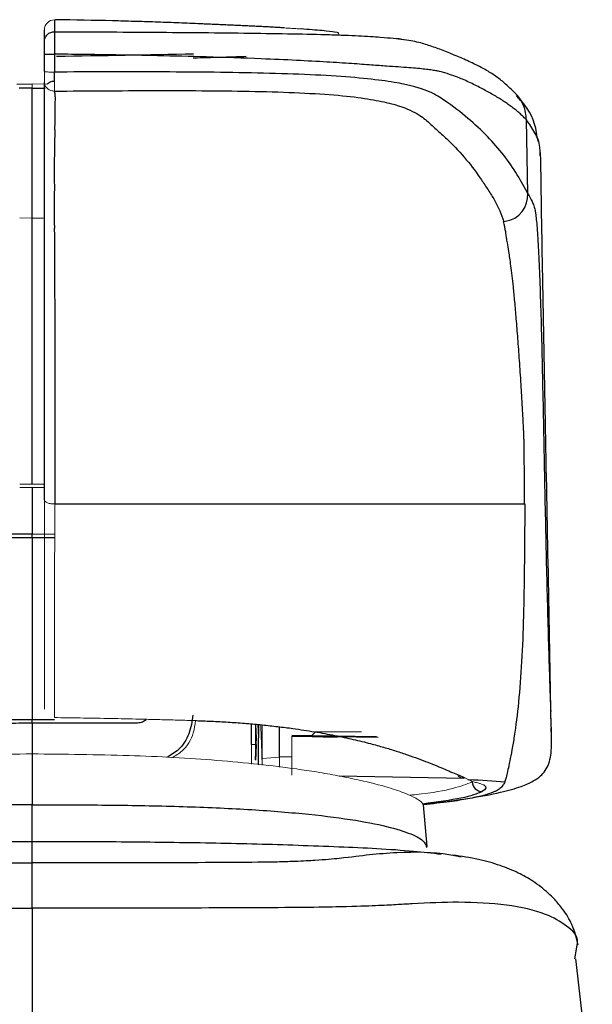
# Model space of a CAD drawing. Header units: millimetres. Extents: x -88 to 626, y -72 to 698.
# Tile 5 of 24: x 54 to 77, y 249 to 289. Entities that reach past the tile are written whole.
import ezdxf

# ---------------------------------------------------------------- set-up
doc = ezdxf.new("R2010")
doc.units = ezdxf.units.MM

msp = doc.modelspace()

# ---------------------------------------------------------------- linework, layer by layer
at = {"color": 8, "linetype": 'Continuous', "lineweight": 25}
for p, q in [((54.95, 286.105), (54.95, 286.466)), ((54.049, 285.824), (53.526, 285.813)), ((54.049, 285.824), (54.571, 285.813)), ((54.049, 267.795), (53.135, 267.795)), ((53.135, 267.654), (54.049, 267.654)), ((54.049, 267.654), (54.962, 267.655)), ((54.049, 260.291), (53.102, 260.291)), ((54.951, 260.289), (54.049, 260.291)), ((54.049, 260.163), (54.049, 258.906)), ((62.911, 259.29), (62.911, 260.117)), ((64.548, 258.791), (64.04, 258.776))]:
    msp.add_line(p, q, dxfattribs=at)
at = {"color": 7, "linetype": 'Continuous', "lineweight": 25}
for p, q in [((53.438, 285.976), (54.049, 285.987)), ((74.087, 281.549), (74.027, 284.531)), ((74.582, 283.065), (74.576, 283.212)), ((54.049, 269.67), (54.049, 267.795)), ((54.049, 260.163), (54.049, 260.291)), ((64.04, 258.776), (64.041, 259.993)), ((75.032, 259.62), (75.026, 259.962)), ((67.968, 259.594), (64.545, 259.654)), ((68.039, 259.57), (64.545, 259.631)), ((65.499, 259.8), (65.338, 259.64)), ((63.075, 258.673), (63.104, 259.29)), ((63.104, 259.29), (63.105, 259.29)), ((54.049, 258.906), (54.049, 256.851)), ((66.452, 258.016), (71.5, 257.928)), ((70.015, 255.165), (69.865, 256.846)), ((69.978, 255.161), (69.999, 255.125)), ((71.393, 254.734), (71.2, 254.772)), ((75.978, 250.62), (76.071, 251.181))]:
    msp.add_line(p, q, dxfattribs=at)
at = {"color": 144, "linetype": 'Continuous', "lineweight": 18}
for p, q in [((54.666, 285.982), (54.049, 285.987)), ((54.049, 280.568), (53.549, 280.58)), ((54.049, 269.81), (53.549, 269.812)), ((53.549, 269.673), (54.049, 269.67)), ((54.549, 269.812), (54.049, 269.81)), ((54.049, 269.67), (54.549, 269.673)), ((54.963, 267.795), (54.049, 267.795)), ((63.075, 260.099), (63.075, 259.29)), ((63.105, 259.29), (63.143, 260.092)), ((63.349, 258.448), (63.349, 260.069)), ((65.36, 259.591), (64.545, 259.605)), ((65.501, 259.8), (65.499, 259.8)), ((65.501, 259.8), (67.365, 259.8)), ((62.912, 258.697), (62.91, 258.495)), ((64.04, 258.776), (63.349, 258.728)), ((64.043, 258.373), (64.041, 258.776)), ((54.049, 248.786), (54.049, 248.786)), ((54.049, 248.786), (54.049, 248.786))]:
    msp.add_line(p, q, dxfattribs=at)
at = {"color": 7, "linetype": 'Continuous', "lineweight": 25, "flags": 128}
for points in [[(57.308, 288.539), (57.306, 288.539), (57.304, 288.536), (57.304, 288.535)], [(54.049, 267.654), (54.049, 267.671), (54.049, 267.689), (54.049, 267.707), (54.049, 267.724), (54.049, 267.742), (54.049, 267.76), (54.049, 267.777), (54.049, 267.795)], [(63.105, 259.29), (63.088, 258.937), (63.075, 258.66)]]:
    msp.add_lwpolyline(points, dxfattribs=at)
at = {"color": 144, "linetype": 'Continuous', "lineweight": 18, "flags": 128}
msp.add_lwpolyline([(63.075, 258.76), (63.075, 258.717), (63.075, 258.674)], dxfattribs=at)
at = {"color": 144, "linetype": 'Continuous', "lineweight": 18}
msp.add_arc((54.948, 288.179), 0.4, 89.0043, 179.941, dxfattribs=at)
at = {"color": 7, "linetype": 'Continuous', "lineweight": 25}
msp.add_arc((72.235, 257.786), 0.402, 182.0213, 269.8808, dxfattribs=at)
for points, knots in [([(54.955, 288.579), (54.955, 288.564), (54.955, 288.534), (54.955, 288.475), (54.954, 288.405), (54.954, 288.321), (54.953, 288.221), (54.952, 288.141), (54.952, 288.101)], [0, 0, 0, 0, 0.163885, 0.328733, 0.49463, 0.661699, 0.830097, 1, 1, 1, 1]), ([(60.748, 288.421), (60.461, 288.433), (59.886, 288.458), (59.026, 288.489), (58.166, 288.516), (57.594, 288.531), (57.308, 288.539)], [0, 0, 0, 0, 0.251007, 0.501327, 0.750984, 1, 1, 1, 1]), ([(64.221, 288.255), (64.154, 288.259), (64.02, 288.267), (63.812, 288.278), (63.6, 288.29), (63.384, 288.301), (63.164, 288.312), (62.94, 288.323), (62.713, 288.334), (62.481, 288.344), (62.245, 288.355), (62.005, 288.366), (61.762, 288.377), (61.514, 288.387), (61.262, 288.399), (61.007, 288.41), (60.835, 288.417), (60.748, 288.421)], [0, 0, 0, 0, 0.06851, 0.136266, 0.203374, 0.269946, 0.336094, 0.401935, 0.467584, 0.53316, 0.598782, 0.664567, 0.730634, 0.797098, 0.864073, 0.931671, 1, 1, 1, 1]), ([(66.159, 287.974), (66.2, 287.974), (66.58, 287.967), (66.437, 288.002), (66.426, 288.023), (66.426, 288.024), (66.427, 288.025), (66.438, 288.043), (66.479, 288.065), (65.836, 288.14), (65.224, 288.187), (64.917, 288.21)], [0, 0, 0, 0, 0.038372, 0.357599, 0.357794, 0.359273, 0.363331, 0.378602, 0.677856, 0.838902, 1, 1, 1, 1]), ([(54.549, 287.707), (54.549, 287.754), (54.557, 287.804), (54.597, 287.901), (54.627, 287.948), (54.706, 288.025), (54.754, 288.055), (54.853, 288.093), (54.904, 288.101), (54.952, 288.101)], [0, 0, 0, 0, 0.25, 0.25, 0.5, 0.5, 0.75, 0.75, 1, 1, 1, 1]), ([(54.952, 288.1), (54.952, 288.082), (54.953, 288.047), (54.954, 287.94), (54.955, 287.867), (54.955, 287.695), (54.955, 287.596), (54.954, 287.392), (54.954, 287.288), (54.953, 287.191)], [0, 0, 0, 0, 0.25, 0.25, 0.5, 0.5, 0.75, 0.75, 1, 1, 1, 1]), ([(73.646, 285.529), (73.537, 285.644), (73.304, 285.889), (72.933, 286.195), (72.572, 286.451), (72.155, 286.685), (71.68, 286.908), (71.161, 287.139), (70.638, 287.353), (70.096, 287.54), (69.603, 287.699), (69.051, 287.781), (68.79, 287.82)], [0, 0, 0, 0, 0.095025, 0.202263, 0.331271, 0.471356, 0.602718, 0.711989, 0.801782, 0.876857, 0.941806, 1, 1, 1, 1]), ([(54.549, 287.202), (54.549, 287.321), (54.549, 287.439), (54.549, 287.622), (54.549, 287.686), (54.549, 287.707)], [0, 0, 0, 0, 0.5, 0.5, 1, 1, 1, 1]), ([(54.549, 287.202), (54.549, 287.201), (54.557, 287.199), (54.597, 287.197), (54.628, 287.195), (54.707, 287.193), (54.755, 287.192), (54.854, 287.191), (54.906, 287.191), (54.953, 287.191)], [0, 0, 0, 0, 0.25, 0.25, 0.5, 0.5, 0.75, 0.75, 1, 1, 1, 1]), ([(74.027, 284.531), (73.988, 284.572), (73.91, 284.654), (73.78, 284.775), (73.642, 284.895), (73.493, 285.015), (73.333, 285.134), (73.162, 285.252), (72.979, 285.371), (72.786, 285.49), (72.58, 285.609), (72.362, 285.729), (72.133, 285.85), (71.89, 285.971), (71.641, 286.091), (71.375, 286.207), (71.077, 286.318), (70.822, 286.407), (70.625, 286.465), (70.509, 286.493), (70.358, 286.523), (70.167, 286.553), (69.928, 286.583), (69.64, 286.614), (69.289, 286.645), (68.871, 286.672), (68.369, 286.706), (67.756, 286.753), (66.956, 286.811), (65.944, 286.876), (64.712, 286.942), (63.083, 287.016), (61.191, 287.08), (59.22, 287.128), (57.535, 287.159), (56.146, 287.18), (55.318, 287.188), (54.953, 287.191)], [0, 0, 0, 0, 0.039059, 0.07811, 0.117149, 0.156174, 0.195182, 0.234171, 0.27314, 0.312088, 0.351013, 0.389916, 0.428799, 0.467661, 0.506505, 0.542049, 0.582449, 0.62771, 0.639184, 0.65272, 0.668313, 0.68596, 0.703219, 0.720435, 0.737603, 0.754711, 0.769857, 0.786644, 0.805055, 0.825128, 0.846941, 0.870525, 0.905549, 0.936025, 0.961916, 0.983234, 1, 1, 1, 1]), ([(74.087, 281.549), (73.96, 281.788), (73.816, 282.049), (73.491, 282.581), (73.31, 282.848), (72.707, 283.621), (72.227, 284.112), (71.376, 284.84), (71.069, 285.082), (70.543, 285.439), (70.362, 285.557), (69.847, 285.782), (69.52, 285.89), (68.733, 286.046), (68.422, 286.096), (67.673, 286.19), (67.231, 286.234), (66.225, 286.31), (65.662, 286.342), (64.457, 286.394), (63.817, 286.414), (62.502, 286.444), (61.829, 286.454), (60.473, 286.468), (59.788, 286.471), (57.726, 286.479), (56.34, 286.478), (54.953, 286.466)], [0, 0, 0, 0, 0.125, 0.125, 0.25, 0.25, 0.5, 0.5, 0.625, 0.625, 0.6875, 0.6875, 0.75, 0.75, 0.78125, 0.78125, 0.8125, 0.8125, 0.84375, 0.84375, 0.875, 0.875, 0.90625, 0.90625, 0.9375, 0.9375, 1, 1, 1, 1]), ([(54.549, 269.167), (54.549, 269.434), (54.549, 269.966), (54.549, 270.766), (54.549, 271.565), (54.549, 272.364), (54.549, 273.032), (54.549, 273.561), (54.549, 273.948), (54.549, 274.327), (54.549, 274.699), (54.549, 275.062), (54.549, 275.417), (54.549, 275.763), (54.549, 276.102), (54.549, 276.433), (54.549, 277.173), (54.549, 278.228), (54.549, 279.224), (54.549, 279.887), (54.549, 280.301), (54.549, 280.496), (54.549, 280.59), (54.549, 280.652), (54.549, 280.716), (54.549, 280.802), (54.549, 280.899), (54.549, 281.037), (54.549, 281.192), (54.549, 281.446), (54.549, 281.779), (54.549, 282.325), (54.549, 283.002), (54.549, 283.666), (54.549, 284.191), (54.549, 284.497), (54.549, 284.693), (54.549, 284.792), (54.549, 284.891), (54.549, 285.011), (54.549, 285.129), (54.549, 285.242), (54.549, 285.361), (54.549, 285.485), (54.549, 285.616), (54.549, 285.754), (54.549, 285.896), (54.549, 286.006), (54.549, 286.058)], [0, 0, 0, 0, 0.012972, 0.025944, 0.038916, 0.051887, 0.064859, 0.071322, 0.077757, 0.08417, 0.090571, 0.096967, 0.103366, 0.109776, 0.116205, 0.122662, 0.129153, 0.16096, 0.193196, 0.214286, 0.235115, 0.255952, 0.263205, 0.271525, 0.280912, 0.291368, 0.311488, 0.326806, 0.35415, 0.37995, 0.440874, 0.503956, 0.628165, 0.75197, 0.813973, 0.875976, 0.897644, 0.906979, 0.923584, 0.937943, 0.948147, 0.957637, 0.966417, 0.974495, 0.981878, 0.98858, 0.994613, 1, 1, 1, 1]), ([(54.666, 285.982), (54.681, 285.997), (54.714, 286.031), (54.781, 286.07), (54.863, 286.1), (54.921, 286.103), (54.95, 286.105)], [0, 0, 0, 0, 0.214721, 0.471375, 0.738679, 1, 1, 1, 1]), ([(54.956, 285.701), (54.957, 285.68), (54.96, 285.635), (54.968, 285.567), (54.974, 285.492), (54.977, 285.409), (54.976, 285.321), (54.973, 285.228), (54.968, 285.133), (54.967, 285.025), (54.972, 284.904), (54.974, 284.774), (54.973, 284.631), (54.97, 284.481), (54.966, 284.344), (54.955, 284.197), (54.971, 284.009), (54.959, 283.749), (54.949, 283.452), (54.95, 283.139), (54.946, 282.838), (54.945, 282.511), (54.944, 282.168), (54.949, 281.926), (54.95, 281.787), (54.95, 281.747), (54.949, 281.695), (54.948, 281.633), (54.947, 281.561), (54.945, 281.479), (54.943, 281.39), (54.941, 281.293), (54.939, 281.19), (54.937, 281.081), (54.936, 280.969), (54.936, 280.853), (54.937, 280.733), (54.94, 280.607), (54.944, 280.473), (54.948, 280.326), (54.949, 280.219), (54.948, 280.152), (54.948, 280.13), (54.948, 280.105), (54.948, 280.075), (54.948, 280.041), (54.948, 280.003), (54.949, 279.959), (54.949, 279.909), (54.949, 279.854), (54.949, 279.793), (54.949, 279.725), (54.95, 279.651), (54.95, 279.569), (54.95, 279.481), (54.951, 279.385), (54.951, 279.282), (54.952, 279.172), (54.952, 279.055), (54.953, 278.93), (54.954, 278.798), (54.955, 278.659), (54.956, 278.511), (54.956, 278.355), (54.957, 278.191), (54.958, 278.019), (54.959, 277.837), (54.96, 277.646), (54.961, 277.446), (54.962, 277.236), (54.963, 277.015), (54.963, 276.784), (54.964, 276.541), (54.965, 276.287), (54.965, 276.021), (54.966, 275.742), (54.966, 275.449), (54.967, 275.142), (54.967, 274.82), (54.967, 274.481), (54.968, 274.125), (54.968, 273.75), (54.968, 273.353), (54.967, 272.932), (54.967, 272.492), (54.967, 272.035), (54.967, 271.561), (54.966, 271.072), (54.966, 270.569), (54.965, 270.056), (54.965, 269.534), (54.964, 269.185), (54.964, 269.009)], [0, 0, 0, 0, 0.002074, 0.004559, 0.007529, 0.011043, 0.015141, 0.019845, 0.025143, 0.030997, 0.039732, 0.050129, 0.062054, 0.079631, 0.100331, 0.12401, 0.149363, 0.190023, 0.248005, 0.290504, 0.337545, 0.389009, 0.443135, 0.495995, 0.500396, 0.506559, 0.514427, 0.523923, 0.534947, 0.547373, 0.56104, 0.575768, 0.591388, 0.607737, 0.624659, 0.64202, 0.659893, 0.678603, 0.698459, 0.719945, 0.743978, 0.746573, 0.749277, 0.752091, 0.755017, 0.758054, 0.761203, 0.764464, 0.767833, 0.77131, 0.774892, 0.778574, 0.782351, 0.786218, 0.790166, 0.794188, 0.798275, 0.802417, 0.806602, 0.810832, 0.815107, 0.819431, 0.823805, 0.828234, 0.832719, 0.837265, 0.841875, 0.846553, 0.851303, 0.856129, 0.861037, 0.866031, 0.871117, 0.876302, 0.881593, 0.887001, 0.892533, 0.898201, 0.904016, 0.909994, 0.916156, 0.922526, 0.92913, 0.935998, 0.943156, 0.950606, 0.958335, 0.966319, 0.974524, 0.982907, 0.991418, 1, 1, 1, 1]), ([(54.955, 285.698), (56.285, 285.71), (57.612, 285.717), (60.254, 285.72), (61.573, 285.717), (63.452, 285.681), (64.063, 285.663), (65.223, 285.614), (65.765, 285.582), (66.718, 285.504), (67.13, 285.457), (67.828, 285.354), (68.116, 285.297), (68.853, 285.123), (69.176, 285.004), (69.677, 284.757), (69.85, 284.629), (70.076, 284.434), (70.147, 284.368), (70.29, 284.237), (70.507, 284.042), (70.72, 283.847), (71.129, 283.457), (71.374, 283.193), (71.817, 282.659), (72.017, 282.389), (72.298, 281.979), (72.388, 281.842), (72.565, 281.566), (72.651, 281.427), (72.811, 281.147), (72.885, 281.005), (73.012, 280.719), (73.064, 280.572), (73.105, 280.426)], [0, 0, 0, 0, 0.0625, 0.0625, 0.125, 0.125, 0.15625, 0.15625, 0.1875, 0.1875, 0.21875, 0.21875, 0.25, 0.25, 0.3125, 0.3125, 0.375, 0.375, 0.40625, 0.40625, 0.4375, 0.5, 0.5, 0.625, 0.625, 0.75, 0.75, 0.8125, 0.8125, 0.875, 0.875, 0.9375, 0.9375, 1, 1, 1, 1]), ([(74.492, 283.657), (74.456, 283.902), (74.347, 284.66), (73.93, 285.178), (73.647, 285.528)], [0, 0, 0, 0, 0.323436, 1, 1, 1, 1]), ([(75.023, 260.13), (74.986, 262.159), (74.912, 266.242), (74.792, 272.242), (74.685, 277.873), (74.626, 281.533), (74.599, 283.213)], [0, 0, 0, 0, 0.2677253, 0.5385714, 0.7883088, 1, 1, 1, 1]), ([(73.948, 269.009), (73.947, 269.408), (73.944, 270.087), (73.936, 270.933), (73.931, 271.449), (73.921, 271.773), (73.909, 272.047), (73.892, 272.393), (73.87, 272.815), (73.841, 273.311), (73.799, 273.995), (73.744, 274.813), (73.68, 275.698), (73.617, 276.491), (73.556, 277.188), (73.482, 277.932), (73.4, 278.634), (73.318, 279.208), (73.259, 279.558), (73.226, 279.723), (73.215, 279.822), (73.203, 279.898), (73.183, 280.025), (73.158, 280.171), (73.132, 280.309), (73.113, 280.391), (73.104, 280.426)], [0, 0, 0, 0, 0.059593, 0.101681, 0.126571, 0.136894, 0.150757, 0.168274, 0.189641, 0.215135, 0.245023, 0.298353, 0.350679, 0.401427, 0.449975, 0.495887, 0.573847, 0.640669, 0.695707, 0.739084, 0.749997, 0.77957, 0.827091, 0.892535, 0.953473, 1, 1, 1, 1]), ([(54.964, 269.009), (56.844, 269.009), (58.713, 269.009), (62.325, 269.009), (64.067, 269.009), (67.345, 269.009), (68.88, 269.009), (71.657, 269.009), (72.9, 269.009), (73.948, 269.009)], [0, 0, 0, 0, 0.25, 0.25, 0.5, 0.5, 0.75, 0.75, 1, 1, 1, 1]), ([(73.957, 269.009), (73.955, 268.316), (73.95, 267.626), (73.938, 266.27), (73.93, 265.604), (73.887, 263.666), (73.834, 262.453), (73.694, 260.865), (73.61, 260.132), (73.518, 259.526), (73.456, 259.155), (73.424, 258.986), (73.335, 258.532), (73.284, 258.304), (73.223, 258.045), (73.205, 257.973), (73.174, 257.852), (73.161, 257.804), (73.149, 257.771)], [0, 0, 0, 0, 0.125, 0.125, 0.25, 0.25, 0.5, 0.5, 0.625, 0.6875, 0.6875, 0.75, 0.75, 0.875, 0.875, 0.9375, 0.9375, 1, 1, 1, 1]), ([(69.908, 256.892), (70.025, 256.903), (70.7, 256.967), (71.774, 257.118), (72.982, 257.34), (73.779, 257.567), (74.274, 257.785), (74.555, 257.967), (74.794, 258.23), (74.988, 258.613), (75.068, 259.273), (75.028, 260.14), (75.006, 260.634)], [0, 0, 0, 0, 0.027933, 0.16167, 0.325178, 0.465969, 0.574635, 0.65104, 0.699398, 0.753265, 0.859487, 1, 1, 1, 1]), ([(49.79, 260.163), (49.954, 260.163), (50.29, 260.163), (50.808, 260.161), (51.352, 260.158), (52.076, 260.153), (52.978, 260.151), (53.69, 260.159), (54.049, 260.163)], [0, 0, 0, 0, 0.116088, 0.238163, 0.366321, 0.500111, 0.747811, 1, 1, 1, 1]), ([(54.049, 260.163), (54.814, 260.163), (55.596, 260.163), (57.043, 260.163), (57.707, 260.163), (58.307, 260.163)], [0, 0, 0, 0, 0.5, 0.5, 1, 1, 1, 1]), ([(60.692, 260.252), (60.807, 260.248), (61.038, 260.241), (61.379, 260.226), (61.717, 260.209), (62.052, 260.189), (62.382, 260.166), (62.709, 260.141), (63.032, 260.113), (63.351, 260.082), (63.666, 260.049), (63.977, 260.013), (64.285, 259.975), (64.789, 259.908), (65.467, 259.805), (66.28, 259.657), (67.032, 259.497), (67.688, 259.335), (68.26, 259.177), (68.759, 259.025), (69.222, 258.871), (69.65, 258.718), (70.045, 258.568), (70.407, 258.423), (70.738, 258.285), (71.037, 258.157), (71.308, 258.039), (71.463, 257.972), (71.54, 257.938)], [0, 0, 0, 0, 0.020744, 0.041474, 0.062205, 0.082948, 0.103717, 0.124523, 0.145377, 0.166292, 0.187279, 0.208348, 0.229511, 0.250778, 0.314414, 0.377134, 0.43912, 0.500528, 0.551556, 0.602278, 0.652736, 0.702962, 0.752977, 0.802794, 0.852416, 0.901837, 0.95104, 1, 1, 1, 1]), ([(63.198, 260.086), (63.192, 259.677), (63.184, 259.137), (63.18, 258.597), (63.179, 258.466)], [0, 0, 0, 0, 0.757652, 1, 1, 1, 1]), ([(73.149, 257.766), (73.126, 257.723), (73.088, 257.655), (73.03, 257.569), (72.96, 257.508), (72.884, 257.456), (72.793, 257.406), (72.618, 257.327), (72.295, 257.222), (71.703, 257.093), (70.941, 256.968), (70.228, 256.89), (69.858, 256.849)], [0, 0, 0, 0, 0.137299, 0.2207579, 0.2790873, 0.3348907, 0.3881952, 0.4390318, 0.5873497, 0.7266135, 0.8581144, 1, 1, 1, 1]), ([(72.234, 257.385), (72.022, 257.295), (71.616, 257.123), (70.413, 256.96), (69.839, 256.882)], [0, 0, 0, 0, 0.522636, 1, 1, 1, 1]), ([(54.049, 255.36), (53.178, 255.359), (51.301, 255.356), (48.235, 255.326), (44.959, 255.267), (41.724, 255.151), (39.187, 255.034), (37.852, 254.884), (37.467, 254.84)], [0, 0, 0, 0, 0.160914, 0.346978, 0.5452, 0.742384, 0.925735, 1, 1, 1, 1]), ([(70.583, 254.845), (70.214, 254.887), (68.894, 255.035), (66.373, 255.151), (63.138, 255.267), (59.862, 255.326), (56.796, 255.356), (54.919, 255.359), (54.049, 255.36)], [0, 0, 0, 0, 0.07147, 0.255374, 0.453154, 0.651974, 0.8386, 1, 1, 1, 1]), ([(76.11, 251.189), (76.044, 251.467), (75.927, 251.968), (75.547, 252.573), (75.193, 252.999), (74.882, 253.303), (74.596, 253.543), (74.193, 253.83), (73.674, 254.119), (72.953, 254.414), (72.071, 254.67), (71.398, 254.767), (71.047, 254.817)], [0, 0, 0, 0, 0.101715, 0.183306, 0.242939, 0.28876, 0.344643, 0.412068, 0.534695, 0.675681, 0.830586, 1, 1, 1, 1]), ([(76.686, 243.79), (76.604, 244.811), (76.421, 247.094), (76.165, 249.368), (76.023, 250.626)], [0, 0, 0, 0, 0.447371, 1, 1, 1, 1]), ([(54.049, 248.786), (54.049, 248.776), (54.049, 248.586), (54.049, 248.36), (54.049, 248.146)], [0, 0, 0, 0, 0.055235, 1, 1, 1, 1])]:
    msp.add_open_spline(points, degree=3, knots=knots, dxfattribs=at)
at = {"color": 144, "linetype": 'Continuous', "lineweight": 18}
for points in [[(54.989, 288.585), (54.965, 288.584), (54.955, 288.581), (54.955, 288.579)], [(54.953, 286.466), (54.965, 286.168), (54.96, 285.895), (54.954, 285.698)], [(62.911, 259.29), (62.911, 259.092), (62.912, 258.895), (62.912, 258.697)], [(63.075, 258.76), (63.075, 258.937), (63.075, 259.113), (63.075, 259.29)], [(71.69, 257.864), (71.677, 257.865), (71.666, 257.865), (71.657, 257.865)]]:
    msp.add_open_spline(points, degree=3, dxfattribs=at)
at = {"color": 7, "linetype": 'Continuous', "lineweight": 25}
for points in [[(57.308, 288.539), (56.536, 288.558), (55.763, 288.573), (54.989, 288.585)], [(54.549, 287.707), (54.549, 287.953), (54.549, 288.096), (54.549, 288.179)], [(54.549, 286.487), (54.549, 286.725), (54.549, 286.964), (54.549, 287.202)], [(54.953, 287.191), (54.954, 286.949), (54.954, 286.708), (54.954, 286.466)], [(55.04, 287.108), (56.886, 287.14), (58.732, 287.173), (60.576, 287.206)], [(54.049, 280.568), (54.049, 282.61), (54.049, 284.391), (54.049, 285.824)], [(73.105, 280.426), (73.801, 280.511), (74.087, 281.052), (74.087, 281.549)], [(54.049, 267.654), (54.049, 265.207), (54.049, 262.753), (54.049, 260.291)], [(73.15, 257.766), (72.691, 257.8), (72.204, 257.833), (71.69, 257.864)], [(72.3, 257.652), (72.426, 257.565), (72.406, 257.476), (72.234, 257.385)], [(54.049, 252.672), (54.049, 253.469), (54.049, 254.466), (54.049, 254.5)], [(54.049, 252.672), (54.049, 251.409), (54.049, 250.114), (54.049, 248.786)]]:
    msp.add_open_spline(points, degree=3, dxfattribs=at)
at = {"color": 144, "linetype": 'Continuous', "lineweight": 18}
for points, knots in [([(64.917, 288.21), (64.864, 288.214), (64.756, 288.221), (64.585, 288.233), (64.407, 288.244), (64.283, 288.251), (64.221, 288.255)], [0, 0, 0, 0, 0.249392, 0.498913, 0.748978, 1, 1, 1, 1]), ([(54.549, 286.487), (54.549, 286.484), (54.557, 286.482), (54.597, 286.476), (54.628, 286.474), (54.707, 286.47), (54.755, 286.468), (54.855, 286.466), (54.906, 286.466), (54.953, 286.466)], [0, 0, 0, 0, 0.25, 0.25, 0.5, 0.5, 0.75, 0.75, 1, 1, 1, 1]), ([(54.549, 286.055), (54.549, 286.074), (54.549, 286.097), (54.549, 286.153), (54.549, 286.188), (54.549, 286.269), (54.549, 286.312), (54.549, 286.399), (54.549, 286.443), (54.549, 286.487)], [0, 0, 0, 0, 0.25, 0.25, 0.5, 0.5, 0.75, 0.75, 1, 1, 1, 1]), ([(54.049, 285.987), (54.049, 285.993), (54.049, 285.982), (54.049, 285.926), (54.049, 285.881), (54.049, 285.824)], [0, 0, 0, 0, 0.5, 0.5, 1, 1, 1, 1]), ([(54.954, 285.701), (54.907, 285.7), (54.856, 285.707), (54.757, 285.741), (54.709, 285.768), (54.629, 285.837), (54.598, 285.879), (54.558, 285.967), (54.549, 286.012), (54.549, 286.055)], [0, 0, 0, 0, 0.25, 0.25, 0.5, 0.5, 0.75, 0.75, 1, 1, 1, 1]), ([(54.049, 280.568), (54.049, 280.568), (54.049, 280.568), (54.052, 280.568), (54.061, 280.568), (54.094, 280.568), (54.225, 280.568), (54.384, 280.567), (54.515, 280.569), (54.549, 280.57)], [0, 0, 0, 0, 0.000525, 0.004386, 0.014863, 0.054088, 0.205585, 0.800179, 1, 1, 1, 1]), ([(54.549, 260.715), (54.549, 261.66), (54.549, 262.964), (54.549, 265.906), (54.549, 267.514), (54.549, 269.167)], [0, 0, 0, 0, 0.5, 0.5, 1, 1, 1, 1]), ([(54.549, 269.167), (54.549, 269.148), (54.558, 269.128), (54.598, 269.088), (54.63, 269.069), (54.712, 269.038), (54.762, 269.026), (54.864, 269.011), (54.916, 269.008), (54.964, 269.009)], [0, 0, 0, 0, 0.25, 0.25, 0.5, 0.5, 0.75, 0.75, 1, 1, 1, 1]), ([(54.964, 269.009), (54.963, 268.167), (54.962, 267.333), (54.96, 265.708), (54.959, 264.917), (54.958, 263.414), (54.957, 262.704), (54.955, 261.424), (54.955, 260.854), (54.954, 260.374)], [0, 0, 0, 0, 0.25, 0.25, 0.5, 0.5, 0.75, 0.75, 1, 1, 1, 1]), ([(54.954, 260.374), (55.124, 260.372), (55.469, 260.368), (55.994, 260.36), (56.534, 260.351), (57.089, 260.341), (57.658, 260.33), (58.241, 260.317), (58.837, 260.303), (59.446, 260.287), (60.067, 260.27), (60.482, 260.258), (60.692, 260.252)], [0, 0, 0, 0, 0.087266, 0.177309, 0.270151, 0.365808, 0.464303, 0.565652, 0.669869, 0.776979, 0.887009, 1, 1, 1, 1]), ([(59.702, 258.745), (59.844, 258.832), (60.229, 259.069), (60.577, 259.629), (60.629, 260.085), (60.649, 260.253)], [0, 0, 0, 0, 0.269389, 0.730973, 1, 1, 1, 1]), ([(63.288, 260.076), (63.309, 259.618), (63.333, 259.076), (63.342, 258.533), (63.344, 258.448)], [0, 0, 0, 0, 0.843381, 1, 1, 1, 1]), ([(64.545, 259.631), (64.545, 259.223), (64.546, 258.406), (64.544, 257.959), (64.546, 258.078), (64.546, 258.092)], [0, 0, 0, 0, 0.470818, 0.939808, 1, 1, 1, 1]), ([(64.545, 259.605), (64.545, 259.61), (64.545, 259.618), (64.545, 259.626), (64.545, 259.629), (64.545, 259.631)], [0, 0, 0, 0, 0.5, 0.7, 1, 1, 1, 1]), ([(65.36, 259.591), (65.422, 259.592), (65.546, 259.593), (65.892, 259.59), (66.187, 259.586), (66.364, 259.583), (66.387, 259.583)], [0, 0, 0, 0, 0.3179345, 0.6355578, 0.9532236, 1, 1, 1, 1]), ([(63.075, 259.29), (63.073, 259.29), (63.07, 259.29), (63.059, 259.29), (63.046, 259.29), (63.035, 259.29), (63.014, 259.29), (62.977, 259.29), (62.932, 259.29), (62.911, 259.29)], [0, 0, 0, 0, 0.155681, 0.286503, 0.388721, 0.460472, 0.50107, 0.763615, 1, 1, 1, 1]), ([(64.55, 258.349), (64.55, 258.374), (64.55, 258.424), (64.549, 258.508), (64.549, 258.599), (64.548, 258.697), (64.547, 258.802), (64.546, 258.912), (64.546, 259.029), (64.545, 259.151), (64.545, 259.237), (64.545, 259.28)], [0, 0, 0, 0, 0.116137, 0.230762, 0.343996, 0.455949, 0.566728, 0.676433, 0.785156, 0.892985, 1, 1, 1, 1]), ([(54.049, 258.906), (52.74, 258.894), (50.199, 258.872), (47.348, 258.715), (45.498, 258.553), (44.411, 258.437), (43.426, 258.312), (42.515, 258.174), (41.654, 258.024), (40.626, 257.811), (39.67, 257.565), (39.015, 257.341), (38.657, 257.18), (38.462, 257.071), (38.341, 256.984), (38.27, 256.914), (38.232, 256.858), (38.231, 256.826), (38.231, 256.815)], [0, 0, 0, 0, 0.1575913, 0.3061519, 0.3549201, 0.4060664, 0.459613, 0.5034695, 0.5546915, 0.6133198, 0.7115002, 0.795602, 0.8438055, 0.8856745, 0.9211776, 0.9517253, 0.982399, 1, 1, 1, 1]), ([(69.866, 256.831), (69.858, 256.855), (69.843, 256.903), (69.746, 256.994), (69.551, 257.127), (69.147, 257.318), (68.436, 257.562), (67.485, 257.808), (66.46, 258.02), (65.601, 258.171), (64.084, 258.401), (61.604, 258.668), (57.914, 258.871), (55.362, 258.894), (54.049, 258.906)], [0, 0, 0, 0, 0.038361, 0.073271, 0.129341, 0.199581, 0.283896, 0.382183, 0.441334, 0.492923, 0.536991, 0.690856, 0.840862, 1, 1, 1, 1]), ([(71.54, 257.938), (71.513, 257.936), (71.457, 257.932), (71.372, 257.951), (71.301, 257.982), (71.267, 258.013), (71.255, 258.024)], [0, 0, 0, 0, 0.261198, 0.544634, 0.845109, 1, 1, 1, 1]), ([(71.54, 257.938), (71.557, 257.931), (71.594, 257.914), (71.643, 257.889), (71.674, 257.873), (71.69, 257.864)], [0, 0, 0, 0, 0.297125, 0.6303952, 1, 1, 1, 1]), ([(69.293, 257.238), (69.365, 257.245), (70.263, 257.328), (71.142, 257.514), (71.603, 257.686), (71.834, 257.772)], [0, 0, 0, 0, 0.041397, 0.519249, 1, 1, 1, 1]), ([(71.657, 257.865), (71.674, 257.86), (71.695, 257.853), (71.746, 257.835), (71.782, 257.822), (71.865, 257.791), (71.92, 257.772), (71.992, 257.751), (72.012, 257.745), (72.086, 257.725), (72.116, 257.717), (72.137, 257.711), (72.148, 257.708), (72.147, 257.708), (72.231, 257.684), (72.279, 257.666), (72.3, 257.652)], [0, 0, 0, 0, 0.125, 0.125, 0.25, 0.25, 0.5, 0.5, 0.625, 0.625, 0.6875, 0.71875, 0.71875, 0.75, 0.75, 1, 1, 1, 1])]:
    msp.add_open_spline(points, degree=3, knots=knots, dxfattribs=at)
at = {"color": 8, "linetype": 'Continuous', "lineweight": 25}
for points, knots in [([(54.952, 288.1), (56.297, 288.094), (58.953, 288.082), (62.221, 288.054), (64.587, 288.017), (66.099, 287.982), (67.294, 287.937), (68.415, 287.87), (68.796, 287.815), (69.041, 287.779)], [0, 0, 0, 0, 0.219039, 0.432494, 0.534606, 0.632208, 0.727271, 0.82478, 1, 1, 1, 1]), ([(62.696, 287.091), (62.443, 287.082), (61.825, 287.059), (61.03, 287.043), (60.56, 287.033)], [0, 0, 0, 0, 0.410062, 1, 1, 1, 1]), ([(74.027, 284.531), (74.008, 284.734), (73.974, 285.106), (73.734, 285.388), (73.626, 285.515)], [0, 0, 0, 0, 0.548715, 1, 1, 1, 1]), ([(74.576, 283.212), (74.575, 283.289), (74.573, 283.58), (74.383, 284.039), (74.146, 284.365), (74.027, 284.531)], [0, 0, 0, 0, 0.148719, 0.569069, 1, 1, 1, 1]), ([(74.087, 281.549), (74.144, 281.441), (74.257, 281.223), (74.371, 281.003), (74.454, 280.218), (74.529, 279.014), (74.61, 276.772), (74.692, 273.308), (74.762, 269.478), (74.843, 265.899), (74.915, 263.204), (74.972, 261.492), (74.995, 260.908), (75.006, 260.619)], [0, 0, 0, 0, 0.110355, 0.220373, 0.276125, 0.331965, 0.443321, 0.554742, 0.667223, 0.778292, 0.889762, 0.945556, 1, 1, 1, 1]), ([(54.049, 269.81), (54.049, 271.906), (54.049, 275.493), (54.049, 279.078), (54.049, 280.568)], [0, 0, 0, 0, 0.584297, 1, 1, 1, 1]), ([(58.307, 260.164), (58.379, 260.172), (58.509, 260.187), (58.61, 260.268), (58.656, 260.304)], [0, 0, 0, 0, 0.5506721, 1, 1, 1, 1]), ([(60.542, 260.476), (60.508, 260.22), (60.439, 259.705), (60.04, 259.083), (59.648, 258.855), (59.48, 258.757)], [0, 0, 0, 0, 0.360138, 0.724689, 1, 1, 1, 1]), ([(54.049, 256.851), (53.106, 256.85), (51.222, 256.848), (48.431, 256.804), (45.76, 256.702), (43.344, 256.53), (41.328, 256.297), (39.801, 256.017), (38.777, 255.709), (38.207, 255.424), (38.146, 255.24), (38.119, 255.161)], [0, 0, 0, 0, 0.113969, 0.227932, 0.342914, 0.45791, 0.572676, 0.687598, 0.800926, 0.915062, 1, 1, 1, 1]), ([(54.049, 255.36), (54.049, 255.539), (54.049, 255.977), (54.049, 256.526), (54.049, 256.851)], [0, 0, 0, 0, 0.4080683, 1, 1, 1, 1]), ([(54.049, 256.851), (54.991, 256.85), (56.875, 256.848), (59.666, 256.804), (62.337, 256.702), (64.753, 256.53), (66.769, 256.297), (68.296, 256.017), (69.32, 255.709), (69.89, 255.424), (69.952, 255.24), (69.978, 255.161)], [0, 0, 0, 0, 0.113969, 0.227932, 0.342914, 0.45791, 0.572676, 0.687598, 0.800926, 0.915062, 1, 1, 1, 1]), ([(54.049, 254.5), (54.049, 254.678), (54.049, 255.041), (54.049, 255.319), (54.049, 255.33), (54.049, 255.335)], [0, 0, 0, 0, 0.347999, 0.710261, 1, 1, 1, 1]), ([(34.294, 253.806), (34.321, 253.834), (34.375, 253.89), (34.467, 253.969), (34.566, 254.046), (34.672, 254.119), (34.786, 254.19), (34.907, 254.257), (35.033, 254.319), (35.164, 254.377), (35.3, 254.432), (35.647, 254.556), (36.258, 254.713), (37.046, 254.824), (37.712, 254.879), (38.189, 254.903), (38.6, 254.913), (38.907, 254.917), (39.138, 254.914), (39.316, 254.909), (39.466, 254.902), (39.635, 254.893), (39.815, 254.88), (40.006, 254.865), (40.209, 254.846), (40.435, 254.822), (40.714, 254.79), (41.08, 254.744), (41.504, 254.694), (41.943, 254.652), (42.241, 254.627), (42.466, 254.611), (42.655, 254.599), (42.844, 254.587), (43.108, 254.573), (43.403, 254.56), (43.738, 254.548), (44.107, 254.539), (44.502, 254.532), (45.435, 254.519), (47.086, 254.51), (48.858, 254.506), (50.022, 254.504), (50.642, 254.503), (51.193, 254.502), (51.75, 254.502), (52.302, 254.501), (52.899, 254.501), (53.47, 254.5), (53.862, 254.5), (54.049, 254.5)], [0, 0, 0, 0, 0.019021, 0.038019, 0.057053, 0.076191, 0.095431, 0.114599, 0.133691, 0.152714, 0.171675, 0.190584, 0.291974, 0.392362, 0.443913, 0.493264, 0.531628, 0.561374, 0.582265, 0.594166, 0.608673, 0.624086, 0.640418, 0.657683, 0.675894, 0.695068, 0.718487, 0.752034, 0.795958, 0.816718, 0.832047, 0.84189, 0.846218, 0.854661, 0.863089, 0.871501, 0.878785, 0.885478, 0.891612, 0.897217, 0.924449, 0.948507, 0.956079, 0.962892, 0.968941, 0.974244, 0.981207, 0.987122, 0.993852, 1, 1, 1, 1]), ([(71.2, 254.772), (71.097, 254.794), (70.412, 254.939), (69.173, 254.948), (67.662, 254.835), (66.801, 254.71), (65.754, 254.615), (64.888, 254.566), (64.09, 254.539), (62.905, 254.521), (61.061, 254.511), (57.966, 254.503), (55.616, 254.501), (54.049, 254.5)], [0, 0, 0, 0, 0.055681, 0.369359, 0.526202, 0.683013, 0.761096, 0.800349, 0.820287, 0.840281, 0.880081, 0.919997, 1, 1, 1, 1]), ([(32.026, 251.181), (32.019, 251.22), (31.953, 251.545), (32.433, 251.969), (33.383, 252.532), (35.005, 252.864), (36.693, 252.925), (38.019, 252.887), (38.766, 252.844), (39.529, 252.796), (40.446, 252.756), (41.266, 252.73), (42.539, 252.704), (44.592, 252.687), (46.899, 252.678), (50.063, 252.673), (52.453, 252.673), (54.049, 252.672)], [0, 0, 0, 0, 0.0163927, 0.1394422, 0.2625008, 0.4470966, 0.6317162, 0.6932561, 0.7548113, 0.8163027, 0.83939, 0.8624144, 0.8853618, 0.9083147, 0.9312429, 0.9540981, 1, 1, 1, 1]), ([(76.071, 251.181), (76.079, 251.22), (76.145, 251.545), (75.664, 251.969), (74.75, 252.51), (73.271, 252.834), (71.377, 252.937), (69.914, 252.882), (68.877, 252.815), (68.106, 252.774), (67.117, 252.736), (65.559, 252.704), (63.505, 252.687), (61.198, 252.678), (58.035, 252.673), (55.644, 252.673), (54.049, 252.672)], [0, 0, 0, 0, 0.016393, 0.139446, 0.262509, 0.430496, 0.598504, 0.746362, 0.78509, 0.823774, 0.86241, 0.885358, 0.908312, 0.931241, 0.954097, 1, 1, 1, 1])]:
    msp.add_open_spline(points, degree=3, knots=knots, dxfattribs=at)

doc.saveas('drawing.dxf')
